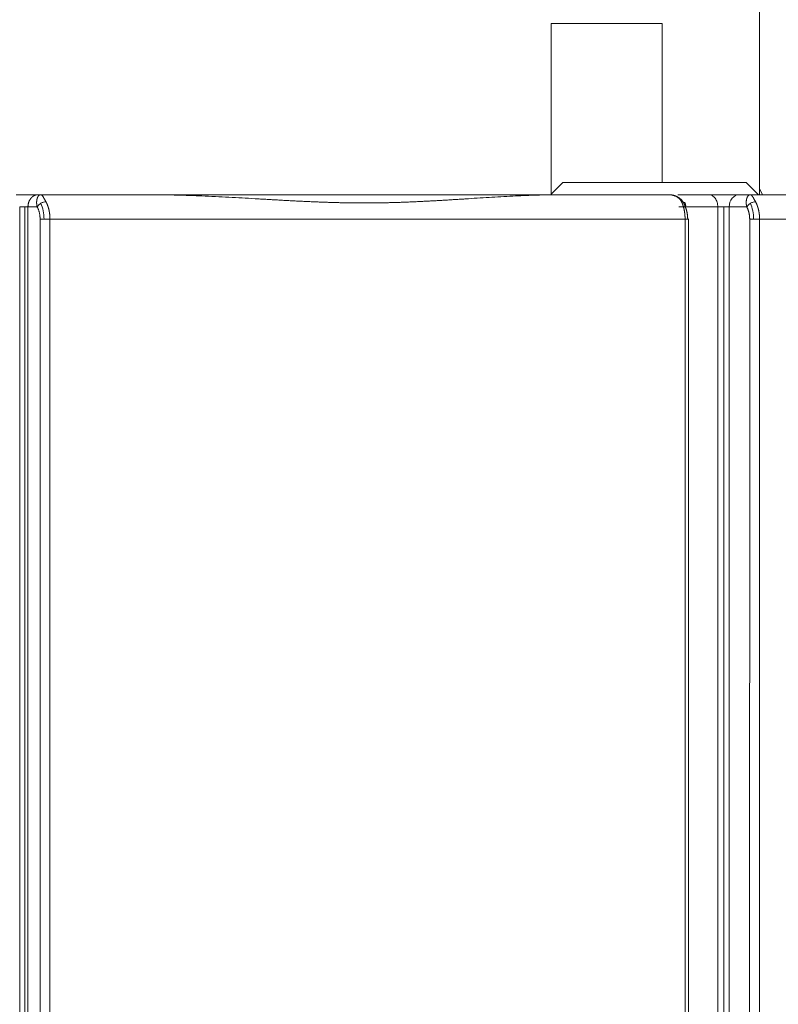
# Model space of a CAD drawing. Header units: millimetres. Extents: x 51337 to 61814, y -21781 to -12277.
# Tile 185 of 256: x 59425 to 59456, y -20896 to -20856. Entities that reach past the tile are written whole.
import ezdxf

# ---------------------------------------------------------------- set-up
doc = ezdxf.new("R2010")
doc.units = ezdxf.units.MM
doc.header["$LTSCALE"] = 0.3175
doc.layers.add('1轮廓实线层', color=7, linetype='Continuous', lineweight=18)

msp = doc.modelspace()

# ---------------------------------------------------------------- linework, layer by layer
at = {"layer": '1轮廓实线层'}
for p, q in [((59455.29339, -20862.67873), (59455.29339, -20850.67664)), ((59446.78201, -20862.67664), (59446.78201, -20855.67664)), ((59451.31463, -20855.67664), (59451.31463, -20862.17658)), ((59447.25902, -20862.17327), (59446.78201, -20862.65028)), ((59455.25697, -20862.67796), (59454.75228, -20862.17327)), ((59425.8397, -20862.67664), (59425.86971, -20862.67664)), ((59430.38791, -20862.67664), (59425.93442, -20862.67664)), ((59451.59831, -20862.67664), (59447.15084, -20862.67664)), ((59454.46678, -20862.67664), (59453.22379, -20862.67664)), ((59454.46678, -20862.67664), (59454.9126, -20862.67664)), ((59456.7115, -20862.67664), (59454.91416, -20862.67664)), ((59455.41824, -20862.67606), (59455.2935, -20862.42751)), ((59425.08133, -20863.17664), (59425.41911, -20863.17664)), ((59425.08133, -20923.97839), (59425.08133, -20863.17664)), ((59425.29293, -20863.17664), (59425.29293, -20923.97839)), ((59425.41911, -20863.17664), (59425.41911, -20923.97839)), ((59453.58964, -20863.17664), (59451.99487, -20863.17664)), ((59453.58964, -20863.17664), (59454.05799, -20863.17664)), ((59453.58964, -20932.97589), (59453.58964, -20863.17664)), ((59453.84366, -20863.17664), (59453.84366, -20932.97589)), ((59454.05799, -20863.17664), (59454.05799, -20932.97589)), ((59426.31781, -20863.67664), (59452.25534, -20863.67664)), ((59426.31781, -20923.97671), (59426.31781, -20863.67664)), ((59452.25534, -20863.67664), (59452.25534, -20932.97531)), ((59452.39845, -20932.97557), (59452.39845, -20863.67388)), ((59455.2977, -20863.67664), (59457.36944, -20863.67664)), ((59455.2977, -20932.97531), (59455.2977, -20863.67664))]:
    msp.add_line(p, q, dxfattribs=at)
for centre, major_axis, ratio, start_param, end_param in [((59454.46989, -20863.17664), (0, 0.5), 0.82381142, 0, 1.57079633), ((59425.50751, -20863.67664), (0, 1), 0.5676419, 4.71238898, 5.41421748), ((59454.4874, -20863.67664), (0, 1), 0.5676419, 4.71238898, 5.41421748)]:
    msp.add_ellipse(centre, major_axis=major_axis, ratio=ratio, start_param=start_param, end_param=end_param, dxfattribs=at)
for points, knots in [([(59446.78201, -20855.67664), (59447.66784, -20855.67664), (59448.49091, -20855.67664), (59450.00407, -20855.67664), (59450.69416, -20855.67664), (59451.31463, -20855.67664)], [0, 0, 0, 0, 0.5, 0.5, 1, 1, 1, 1]), ([(59447.80934, -20862.17664), (59447.68098, -20862.17664), (59447.57323, -20862.17664), (59447.40308, -20862.17664), (59447.34068, -20862.17664), (59447.27081, -20862.17664), (59447.25527, -20862.17664), (59447.25566, -20862.17664)], [0, 0, 0, 0, 0.35545443, 0.35545443, 0.71090885, 0.71090885, 1, 1, 1, 1]), ([(59452.9668, -20862.17664), (59452.7576, -20862.17664), (59452.53576, -20862.17664), (59452.07533, -20862.17664), (59451.83673, -20862.17664), (59451.35194, -20862.17664), (59451.10576, -20862.17664), (59450.61526, -20862.17664), (59450.37094, -20862.17664), (59449.89357, -20862.17664), (59449.66052, -20862.17664), (59449.21462, -20862.17664), (59449.00179, -20862.17664), (59448.6045, -20862.17664), (59448.42006, -20862.17664), (59448.08665, -20862.17664), (59447.9377, -20862.17664), (59447.80934, -20862.17664)], [0, 0, 0, 0, 0.125, 0.125, 0.25, 0.25, 0.375, 0.375, 0.5, 0.5, 0.625, 0.625, 0.75, 0.75, 0.875, 0.875, 1, 1, 1, 1]), ([(59454.75564, -20862.17664), (59454.75554, -20862.17664), (59454.75461, -20862.17664), (59454.74334, -20862.17664), (59454.70969, -20862.17664), (59454.59536, -20862.17664), (59454.51469, -20862.17664), (59454.30943, -20862.17664), (59454.18484, -20862.17664), (59453.89654, -20862.17664), (59453.73282, -20862.17664), (59453.37255, -20862.17664), (59453.176, -20862.17664), (59452.9668, -20862.17664)], [0, 0, 0, 0, 0.03584799, 0.03584799, 0.2286784, 0.2286784, 0.4215088, 0.4215088, 0.6143392, 0.6143392, 0.8071696, 0.8071696, 1, 1, 1, 1]), ([(59425.83322, -20862.67664), (59425.82973, -20862.67664), (59425.82231, -20862.67664), (59425.80978, -20862.67664), (59425.79523, -20862.67665), (59425.77841, -20862.67665), (59425.75914, -20862.67665), (59425.73722, -20862.67665), (59425.71245, -20862.67664), (59425.68461, -20862.67664), (59425.6306, -20862.67664), (59425.55861, -20862.67664), (59425.48196, -20862.67664), (59425.43187, -20862.67664), (59425.39451, -20862.67664), (59425.35358, -20862.67664), (59425.30325, -20862.67664), (59425.25248, -20862.67664), (59425.21072, -20862.67664), (59425.18524, -20862.67664), (59425.1686, -20862.67664), (59425.15344, -20862.67664), (59425.13827, -20862.67664), (59425.1231, -20862.67664), (59425.10795, -20862.67664), (59425.09283, -20862.67664), (59425.07773, -20862.67664), (59425.06268, -20862.67664), (59425.04767, -20862.67664), (59425.03272, -20862.67664), (59425.01783, -20862.67664), (59425.00302, -20862.67664), (59424.98828, -20862.67664), (59424.97363, -20862.67664), (59424.95908, -20862.67664), (59424.94462, -20862.67664), (59424.93506, -20862.67664), (59424.93028, -20862.67664)], [0, 0, 0, 0, 0.01869412, 0.03970492, 0.06308059, 0.0888693, 0.11711778, 0.14786957, 0.18116292, 0.21702834, 0.25548587, 0.38160911, 0.46401915, 0.50147995, 0.53768383, 0.57912386, 0.62571866, 0.68852151, 0.72931744, 0.74845232, 0.7632655, 0.77809144, 0.79292719, 0.80776977, 0.82261621, 0.83746353, 0.85230877, 0.86714895, 0.88198111, 0.8968023, 0.91160959, 0.92640007, 0.94117085, 0.95591905, 0.97064184, 0.98533642, 1, 1, 1, 1]), ([(59425.83322, -20862.67664), (59425.83101, -20862.67665), (59425.82653, -20862.67667), (59425.8197, -20862.67686), (59425.81266, -20862.6772), (59425.8054, -20862.67769), (59425.79794, -20862.67837), (59425.79027, -20862.67923), (59425.78241, -20862.68029), (59425.77434, -20862.68157), (59425.76609, -20862.68308), (59425.75764, -20862.68485), (59425.74902, -20862.68687), (59425.74023, -20862.68917), (59425.73126, -20862.69177), (59425.72214, -20862.69468), (59425.71287, -20862.69792), (59425.70345, -20862.7015), (59425.69391, -20862.70543), (59425.68424, -20862.70974), (59425.67447, -20862.71445), (59425.6646, -20862.71955), (59425.65464, -20862.72508), (59425.64462, -20862.73105), (59425.63454, -20862.73747), (59425.62443, -20862.74435), (59425.61429, -20862.75171), (59425.60415, -20862.75957), (59425.59403, -20862.76794), (59425.58394, -20862.77682), (59425.57391, -20862.78623), (59425.56396, -20862.79618), (59425.55411, -20862.80669), (59425.54438, -20862.81774), (59425.5348, -20862.82937), (59425.5254, -20862.84156), (59425.5162, -20862.85434), (59425.50722, -20862.86768), (59425.49851, -20862.88161), (59425.49007, -20862.89612), (59425.48195, -20862.91121), (59425.47418, -20862.92687), (59425.46678, -20862.94309), (59425.45979, -20862.95988), (59425.45324, -20862.97721), (59425.44716, -20862.99508), (59425.44158, -20863.01348), (59425.43654, -20863.03237), (59425.43207, -20863.05176), (59425.4282, -20863.0716), (59425.42496, -20863.09187), (59425.42239, -20863.11256), (59425.42052, -20863.13362), (59425.41933, -20863.15502), (59425.41918, -20863.16941), (59425.41911, -20863.17664)], [0, 0, 0, 0, 0.01012114, 0.02057867, 0.03137259, 0.04250292, 0.05396965, 0.06577279, 0.07791234, 0.0903883, 0.10320068, 0.11634947, 0.12983468, 0.14365631, 0.15781435, 0.17230882, 0.18713971, 0.20230702, 0.21781076, 0.23365091, 0.24982749, 0.2663405, 0.28318993, 0.30037578, 0.31789805, 0.33575675, 0.35395187, 0.37248342, 0.39135139, 0.41055577, 0.43009658, 0.44997382, 0.47018747, 0.49073754, 0.51162402, 0.53284693, 0.55440625, 0.57630199, 0.59853414, 0.62110271, 0.64400769, 0.66724908, 0.69082688, 0.71474109, 0.73899171, 0.76357873, 0.78850216, 0.81376199, 0.83935823, 0.86529086, 0.8915599, 0.91816533, 0.94510716, 0.97238538, 1, 1, 1, 1]), ([(59425.79451, -20863.17664), (59425.79373, -20863.17324), (59425.79216, -20863.16641), (59425.78997, -20863.15617), (59425.7879, -20863.1459), (59425.78596, -20863.1356), (59425.78415, -20863.12528), (59425.78247, -20863.11494), (59425.78093, -20863.10459), (59425.77951, -20863.09423), (59425.77824, -20863.08387), (59425.7771, -20863.07352), (59425.7761, -20863.06316), (59425.77524, -20863.05283), (59425.77453, -20863.04251), (59425.77395, -20863.03221), (59425.77352, -20863.02194), (59425.77323, -20863.0117), (59425.77308, -20863.00151), (59425.77308, -20862.99136), (59425.77322, -20862.98126), (59425.77351, -20862.97122), (59425.77395, -20862.96124), (59425.77453, -20862.95133), (59425.77526, -20862.9415), (59425.77614, -20862.93174), (59425.77716, -20862.92208), (59425.77832, -20862.9125), (59425.77963, -20862.90303), (59425.78108, -20862.89366), (59425.78268, -20862.8844), (59425.78442, -20862.87526), (59425.7863, -20862.86625), (59425.78832, -20862.85736), (59425.79048, -20862.84861), (59425.79278, -20862.84001), (59425.79565, -20862.83004), (59425.79919, -20862.8188), (59425.80352, -20862.80643), (59425.80819, -20862.79439), (59425.81321, -20862.78269), (59425.81858, -20862.7714), (59425.82428, -20862.76053), (59425.83032, -20862.75014), (59425.83669, -20862.74025), (59425.84338, -20862.73092), (59425.85038, -20862.72219), (59425.85767, -20862.71408), (59425.86524, -20862.70666), (59425.87307, -20862.69995), (59425.88115, -20862.69399), (59425.88945, -20862.68884), (59425.89794, -20862.68453), (59425.90661, -20862.6811), (59425.91541, -20862.6786), (59425.92433, -20862.67699), (59425.93027, -20862.67676), (59425.93325, -20862.67664)], [0, 0, 0, 0, 0.01198732, 0.02405027, 0.03618925, 0.04840465, 0.06069684, 0.0730662, 0.08551309, 0.09803788, 0.1106409, 0.12332252, 0.13608306, 0.14892286, 0.16184224, 0.17484153, 0.18792105, 0.20108109, 0.21432196, 0.22764397, 0.2410474, 0.25453254, 0.26809967, 0.28174907, 0.29548101, 0.30929575, 0.32319357, 0.33717471, 0.35123944, 0.36538799, 0.37962061, 0.39393754, 0.40833902, 0.42282528, 0.43739655, 0.45205304, 0.46679499, 0.4895506, 0.51271345, 0.5362843, 0.56026389, 0.58465291, 0.609452, 0.63466181, 0.66028291, 0.68631588, 0.71276125, 0.73961955, 0.76689126, 0.79457685, 0.82267677, 0.85119145, 0.8801213, 0.90946671, 0.93922806, 0.96940571, 1, 1, 1, 1]), ([(59425.93325, -20862.67664), (59425.93436, -20862.67666), (59425.93661, -20862.67671), (59425.94011, -20862.67708), (59425.94376, -20862.6777), (59425.94756, -20862.6786), (59425.9515, -20862.6798), (59425.95559, -20862.68131), (59425.95981, -20862.68315), (59425.96418, -20862.68534), (59425.96867, -20862.6879), (59425.97329, -20862.69085), (59425.97803, -20862.6942), (59425.98288, -20862.69798), (59425.99168, -20862.70547), (59426.00398, -20862.71789), (59426.01941, -20862.73691), (59426.03365, -20862.75709), (59426.04556, -20862.77564), (59426.05566, -20862.792), (59426.06423, -20862.80618), (59426.07305, -20862.82105), (59426.08209, -20862.8366), (59426.09137, -20862.85279), (59426.10086, -20862.8696), (59426.11057, -20862.88702), (59426.12048, -20862.90501), (59426.1306, -20862.92357), (59426.14089, -20862.94262), (59426.14794, -20862.95579), (59426.15145, -20862.96236)], [0, 0, 0, 0, 0.02029233, 0.04103342, 0.06222379, 0.08386388, 0.10595415, 0.128495, 0.15148683, 0.17492998, 0.19882482, 0.22317167, 0.24797083, 0.27322259, 0.29892723, 0.38459546, 0.46269017, 0.53322796, 0.59623168, 0.63429843, 0.67204905, 0.70949756, 0.7466583, 0.78354598, 0.82017559, 0.85656247, 0.89272228, 0.92867094, 0.96442469, 1, 1, 1, 1]), ([(59439.15583, -20862.67664), (59437.75446, -20862.67664), (59436.32033, -20862.67664), (59433.39485, -20862.67664), (59431.90351, -20862.67664), (59430.38788, -20862.67664)], [0, 0, 0, 0, 0.5, 0.5, 1, 1, 1, 1]), ([(59439.15583, -20863.0152), (59439.12775, -20863.01519), (59439.07144, -20863.01515), (59438.98662, -20863.01485), (59438.90126, -20863.01438), (59438.81534, -20863.01371), (59438.72886, -20863.01285), (59438.64183, -20863.01181), (59438.55424, -20863.01057), (59438.4661, -20863.00915), (59438.37739, -20863.00754), (59438.28813, -20863.00575), (59438.19831, -20863.00378), (59438.10793, -20863.00162), (59438.01699, -20862.99928), (59437.92549, -20862.99676), (59437.83343, -20862.99406), (59437.7408, -20862.99119), (59437.64761, -20862.98814), (59437.55385, -20862.98492), (59437.45953, -20862.98154), (59437.36463, -20862.97798), (59437.26917, -20862.97427), (59437.17314, -20862.97039), (59437.07653, -20862.96636), (59436.97935, -20862.96217), (59436.88159, -20862.95783), (59436.78326, -20862.95334), (59436.68435, -20862.94871), (59436.58485, -20862.94394), (59436.48478, -20862.93903), (59436.38412, -20862.93399), (59436.28287, -20862.92882), (59436.18104, -20862.92354), (59436.07861, -20862.91813), (59435.9756, -20862.91261), (59435.87198, -20862.90699), (59435.76778, -20862.90126), (59435.66297, -20862.89544), (59435.55757, -20862.88953), (59435.45157, -20862.88354), (59435.34496, -20862.87747), (59435.23774, -20862.87132), (59435.12992, -20862.86512), (59435.02148, -20862.85886), (59434.91244, -20862.85255), (59434.80278, -20862.8462), (59434.55245, -20862.83171), (59434.15902, -20862.80909), (59433.61919, -20862.77927), (59433.07187, -20862.75116), (59432.64236, -20862.73152), (59432.33446, -20862.71897), (59432.15135, -20862.71199), (59431.96946, -20862.70557), (59431.7888, -20862.69972), (59431.60936, -20862.69447), (59431.43116, -20862.68985), (59431.25421, -20862.68587), (59431.07851, -20862.68257), (59430.90407, -20862.67995), (59430.7309, -20862.67807), (59430.55902, -20862.67687), (59430.44476, -20862.67672), (59430.38788, -20862.67664)], [0, 0, 0, 0, 0.01000822, 0.02007204, 0.03019152, 0.04036673, 0.05059773, 0.06088458, 0.07122735, 0.08162608, 0.09208084, 0.10259169, 0.11315869, 0.12378189, 0.13446134, 0.1451971, 0.15598922, 0.16683776, 0.17774276, 0.18870428, 0.19972237, 0.21079707, 0.22192844, 0.23311653, 0.24436137, 0.25566302, 0.26702152, 0.27843692, 0.28990926, 0.30143858, 0.31302494, 0.32466836, 0.33636889, 0.34812658, 0.35994146, 0.37181358, 0.38374296, 0.39572966, 0.40777371, 0.41987515, 0.43203401, 0.44425034, 0.45652416, 0.46885552, 0.48124444, 0.49369097, 0.50619513, 0.51875697, 0.57923894, 0.64027006, 0.70185341, 0.76399199, 0.78457141, 0.80498461, 0.82523171, 0.8453128, 0.86522801, 0.88497745, 0.90456125, 0.92397952, 0.9432324, 0.96232002, 0.98124251, 1, 1, 1, 1]), ([(59447.13932, -20862.67664), (59445.88468, -20862.67664), (59444.58954, -20862.67664), (59441.9258, -20862.67664), (59440.5572, -20862.67664), (59439.15583, -20862.67664)], [0, 0, 0, 0, 0.5, 0.5, 1, 1, 1, 1]), ([(59447.13932, -20862.67664), (59447.11479, -20862.67666), (59447.06561, -20862.6767), (59446.99155, -20862.67703), (59446.91708, -20862.67755), (59446.84216, -20862.67828), (59446.76681, -20862.67921), (59446.69103, -20862.68034), (59446.61481, -20862.68166), (59446.53815, -20862.68317), (59446.46105, -20862.68487), (59446.3835, -20862.68675), (59446.30552, -20862.68882), (59446.22709, -20862.69106), (59446.14822, -20862.69348), (59446.0689, -20862.69607), (59445.98914, -20862.69882), (59445.90892, -20862.70175), (59445.82826, -20862.70483), (59445.74715, -20862.70807), (59445.66559, -20862.71147), (59445.58357, -20862.71502), (59445.50111, -20862.71872), (59445.41819, -20862.72256), (59445.20228, -20862.73288), (59444.8536, -20862.75118), (59444.3712, -20862.77929), (59443.88981, -20862.8091), (59443.50456, -20862.83365), (59443.21647, -20862.852), (59443.02591, -20862.86406), (59442.83654, -20862.87593), (59442.64837, -20862.88754), (59442.46142, -20862.89885), (59442.27569, -20862.90982), (59442.09121, -20862.92041), (59441.90798, -20862.93058), (59441.72603, -20862.94029), (59441.54535, -20862.94952), (59441.36598, -20862.95823), (59441.18791, -20862.9664), (59441.01116, -20862.974), (59440.83574, -20862.98101), (59440.66166, -20862.98741), (59440.48893, -20862.99318), (59440.31756, -20862.99831), (59440.14755, -20863.00278), (59439.97891, -20863.00659), (59439.81165, -20863.00972), (59439.64578, -20863.01216), (59439.48128, -20863.0139), (59439.31819, -20863.015), (59439.20976, -20863.01514), (59439.15583, -20863.0152)], [0, 0, 0, 0, 0.00976666, 0.01957832, 0.02943499, 0.03933669, 0.04928345, 0.05927527, 0.06931218, 0.07939421, 0.08952136, 0.09969365, 0.1099111, 0.12017374, 0.13048157, 0.14083462, 0.1512329, 0.16167643, 0.17216522, 0.1826993, 0.19327867, 0.20390335, 0.21457336, 0.22528872, 0.23604943, 0.29817638, 0.35974172, 0.42074845, 0.48119965, 0.50522145, 0.52903204, 0.55263166, 0.57602057, 0.599199, 0.62216724, 0.64492555, 0.6674742, 0.68981348, 0.71194369, 0.73386512, 0.75557809, 0.77708292, 0.79837993, 0.81946946, 0.84035187, 0.86102751, 0.88149674, 0.90175997, 0.92181756, 0.94166994, 0.96131751, 0.98076072, 1, 1, 1, 1]), ([(59451.59395, -20862.67664), (59451.59867, -20862.67668), (59451.60811, -20862.67675), (59451.62223, -20862.67718), (59451.63629, -20862.67785), (59451.65028, -20862.67879), (59451.6642, -20862.67998), (59451.67804, -20862.68142), (59451.69179, -20862.68311), (59451.70547, -20862.68504), (59451.71904, -20862.68722), (59451.73253, -20862.68964), (59451.74591, -20862.6923), (59451.75919, -20862.69519), (59451.77236, -20862.69831), (59451.78541, -20862.70166), (59451.79835, -20862.70523), (59451.81116, -20862.70903), (59451.82386, -20862.71304), (59451.83642, -20862.71726), (59451.84885, -20862.72169), (59451.86114, -20862.72633), (59451.87329, -20862.73117), (59451.8853, -20862.73621), (59451.89716, -20862.74144), (59451.90888, -20862.74686), (59451.92044, -20862.75246), (59451.93184, -20862.75825), (59451.94309, -20862.76421), (59451.95418, -20862.77035), (59451.9701, -20862.77954), (59451.9905, -20862.79216), (59452.01484, -20862.80871), (59452.03808, -20862.82602), (59452.06022, -20862.84404), (59452.08123, -20862.86268), (59452.10111, -20862.88189), (59452.11985, -20862.9016), (59452.13745, -20862.92175), (59452.1539, -20862.94227), (59452.1692, -20862.9631), (59452.18337, -20862.98418), (59452.1964, -20863.00546), (59452.20831, -20863.02689), (59452.21912, -20863.04839), (59452.22883, -20863.06993), (59452.23747, -20863.09146), (59452.24505, -20863.11292), (59452.25158, -20863.13428), (59452.25716, -20863.15549), (59452.26008, -20863.16963), (59452.26152, -20863.17664)], [0, 0, 0, 0, 0.01554511, 0.0310295, 0.04645321, 0.06181632, 0.07711886, 0.09236091, 0.10754252, 0.12266374, 0.13772465, 0.1527253, 0.16766576, 0.18254608, 0.19736633, 0.21212658, 0.22682688, 0.24146731, 0.25604793, 0.2705688, 0.28503001, 0.2994316, 0.31377367, 0.32805627, 0.34227947, 0.35644336, 0.370548, 0.38459347, 0.39857984, 0.41250719, 0.4263756, 0.45923702, 0.49164461, 0.52360026, 0.55510592, 0.58616366, 0.61677561, 0.64694403, 0.67667125, 0.70595971, 0.73481198, 0.76323073, 0.79121876, 0.818779, 0.84591452, 0.87262853, 0.89892442, 0.92480571, 0.95027611, 0.97533952, 1, 1, 1, 1]), ([(59452.10776, -20862.96236), (59452.10598, -20862.95908), (59452.10244, -20862.95253), (59452.09688, -20862.94289), (59452.09114, -20862.93341), (59452.08523, -20862.92408), (59452.07913, -20862.91492), (59452.07285, -20862.90592), (59452.06639, -20862.89708), (59452.05976, -20862.8884), (59452.05295, -20862.8799), (59452.04596, -20862.87156), (59452.03881, -20862.86338), (59452.03148, -20862.85538), (59452.02398, -20862.84755), (59452.01631, -20862.83988), (59452.00154, -20862.82576), (59451.97753, -20862.80515), (59451.94171, -20862.77908), (59451.90016, -20862.75372), (59451.86135, -20862.73435), (59451.82778, -20862.72024), (59451.80155, -20862.71056), (59451.77531, -20862.70219), (59451.74912, -20862.69509), (59451.72299, -20862.6892), (59451.69695, -20862.6845), (59451.67102, -20862.68092), (59451.64522, -20862.67843), (59451.61959, -20862.67692), (59451.60245, -20862.67673), (59451.59395, -20862.67664)], [0, 0, 0, 0, 0.01767409, 0.03532513, 0.05295494, 0.07056534, 0.08815814, 0.10573517, 0.12329827, 0.14084928, 0.15839002, 0.17592236, 0.19344813, 0.21096919, 0.22848738, 0.24600456, 0.26352257, 0.32756035, 0.3988033, 0.47732028, 0.56316249, 0.6095087, 0.65525717, 0.70041002, 0.74496946, 0.78893778, 0.83231738, 0.87511076, 0.91732049, 0.9589493, 1, 1, 1, 1]), ([(59453.22096, -20862.67664), (59453.24509, -20862.67664), (59453.26922, -20862.67987), (59453.31656, -20862.69263), (59453.33976, -20862.70218), (59453.38434, -20862.72723), (59453.40573, -20862.74273), (59453.44585, -20862.77909), (59453.46459, -20862.79995), (59453.49872, -20862.84623), (59453.5141, -20862.87165), (59453.54091, -20862.92607), (59453.55234, -20862.95507), (59453.57081, -20863.01553), (59453.57785, -20863.047), (59453.58726, -20863.11119), (59453.58964, -20863.14392), (59453.58964, -20863.17664)], [0, 0, 0, 0, 0.125, 0.125, 0.25, 0.25, 0.375, 0.375, 0.5, 0.5, 0.625, 0.625, 0.75, 0.75, 0.875, 0.875, 1, 1, 1, 1]), ([(59453.85277, -20862.67664), (59453.84389, -20862.67664), (59453.835, -20862.67664), (59453.7755, -20862.67664), (59453.7248, -20862.67664), (59453.62505, -20862.67664), (59453.57599, -20862.67664), (59453.48127, -20862.67664), (59453.43561, -20862.67664), (59453.39246, -20862.67664)], [0, 0, 0, 0, 0.05534426, 0.05534426, 0.37022951, 0.37022951, 0.68511475, 0.68511475, 1, 1, 1, 1]), ([(59454.7744, -20863.17664), (59454.77353, -20863.17286), (59454.77179, -20863.16527), (59454.76937, -20863.15388), (59454.76709, -20863.14242), (59454.76497, -20863.1309), (59454.763, -20863.11932), (59454.76119, -20863.1077), (59454.75954, -20863.09604), (59454.75806, -20863.08435), (59454.75675, -20863.07263), (59454.75561, -20863.0609), (59454.75466, -20863.04916), (59454.75388, -20863.03742), (59454.75328, -20863.02569), (59454.75288, -20863.01398), (59454.75266, -20863.00229), (59454.75263, -20862.99064), (59454.75279, -20862.97903), (59454.75315, -20862.96747), (59454.75371, -20862.95598), (59454.75446, -20862.94457), (59454.75542, -20862.93323), (59454.75657, -20862.922), (59454.75793, -20862.91086), (59454.75949, -20862.89985), (59454.76125, -20862.88896), (59454.76321, -20862.8782), (59454.76537, -20862.8676), (59454.76774, -20862.85716), (59454.7703, -20862.84689), (59454.77307, -20862.8368), (59454.77603, -20862.82691), (59454.77918, -20862.81722), (59454.78253, -20862.80775), (59454.78607, -20862.79851), (59454.78979, -20862.78952), (59454.7937, -20862.78078), (59454.79779, -20862.77231), (59454.80205, -20862.76411), (59454.80649, -20862.75621), (59454.81109, -20862.74861), (59454.81585, -20862.74132), (59454.82077, -20862.73436), (59454.82583, -20862.72774), (59454.83104, -20862.72147), (59454.83638, -20862.71556), (59454.84185, -20862.71002), (59454.84744, -20862.70487), (59454.85314, -20862.70011), (59454.85895, -20862.69576), (59454.86485, -20862.69183), (59454.87083, -20862.68832), (59454.87689, -20862.68525), (59454.88301, -20862.68263), (59454.88918, -20862.68047), (59454.8954, -20862.67877), (59454.90165, -20862.67755), (59454.90792, -20862.67678), (59454.91208, -20862.67669), (59454.91416, -20862.67664)], [0, 0, 0, 0, 0.01329398, 0.02671815, 0.04027312, 0.0539595, 0.06777789, 0.08172885, 0.09581295, 0.11003072, 0.12438269, 0.13886938, 0.15349128, 0.16824887, 0.18314262, 0.198173, 0.21334045, 0.22864539, 0.24408826, 0.25966947, 0.27538941, 0.29124847, 0.30724703, 0.32338547, 0.33966414, 0.35608339, 0.37264356, 0.38934499, 0.406188, 0.42317291, 0.44030003, 0.45756966, 0.47498208, 0.4925376, 0.51023648, 0.528079, 0.54606542, 0.56419602, 0.58247103, 0.60089071, 0.6194553, 0.63816504, 0.65702015, 0.67602087, 0.69516741, 0.71445999, 0.73389881, 0.7534841, 0.77321603, 0.79309482, 0.81312066, 0.83329373, 0.85361422, 0.8740823, 0.89469817, 0.91546197, 0.9363739, 0.9574341, 0.97864275, 1, 1, 1, 1]), ([(59454.91416, -20862.67664), (59454.91524, -20862.67666), (59454.91739, -20862.67671), (59454.92066, -20862.67705), (59454.92396, -20862.67759), (59454.92727, -20862.67835), (59454.93062, -20862.67932), (59454.93398, -20862.6805), (59454.93736, -20862.68188), (59454.94077, -20862.68347), (59454.94418, -20862.68526), (59454.94762, -20862.68724), (59454.95107, -20862.68942), (59454.95453, -20862.6918), (59454.958, -20862.69436), (59454.96148, -20862.6971), (59454.96497, -20862.70003), (59454.96847, -20862.70314), (59454.97198, -20862.70643), (59454.97549, -20862.70989), (59454.97901, -20862.71352), (59454.98253, -20862.71732), (59454.98605, -20862.72128), (59454.98958, -20862.72541), (59454.9931, -20862.7297), (59454.99663, -20862.73414), (59455.00015, -20862.73874), (59455.00368, -20862.74348), (59455.0072, -20862.74838), (59455.01072, -20862.75342), (59455.01567, -20862.76072), (59455.02215, -20862.7706), (59455.03033, -20862.78345), (59455.0387, -20862.79696), (59455.04724, -20862.8111), (59455.05595, -20862.82585), (59455.06483, -20862.84118), (59455.07387, -20862.85706), (59455.08306, -20862.87345), (59455.09241, -20862.89034), (59455.10191, -20862.90768), (59455.11155, -20862.92547), (59455.12133, -20862.94363), (59455.12802, -20862.95613), (59455.13135, -20862.96236)], [0, 0, 0, 0, 0.01975926, 0.03942234, 0.05898941, 0.07846064, 0.09783622, 0.11711631, 0.13630111, 0.1553908, 0.17438556, 0.19328559, 0.21209108, 0.23080222, 0.24941922, 0.26794228, 0.2863716, 0.30470739, 0.32294986, 0.34109924, 0.35915573, 0.37711956, 0.39499095, 0.41277013, 0.43045734, 0.44805282, 0.46555679, 0.4829695, 0.50029121, 0.51752216, 0.53466261, 0.57285755, 0.61060887, 0.64792749, 0.68482471, 0.72131223, 0.75740214, 0.79310694, 0.82843954, 0.86341324, 0.89804178, 0.93233932, 0.9663204, 1, 1, 1, 1]), ([(59425.79451, -20863.17664), (59425.80139, -20863.16423), (59425.81815, -20863.13852), (59425.85264, -20863.09903), (59425.89581, -20863.06091), (59425.94579, -20863.02669), (59425.99968, -20862.99861), (59426.07221, -20862.97137), (59426.12245, -20862.96326), (59426.15145, -20862.96236)], [0, 0, 0, 0, 0.12509682, 0.25020614, 0.37531547, 0.5004248, 0.62553413, 0.75064346, 1, 1, 1, 1]), ([(59426.15145, -20862.96236), (59426.15362, -20862.96622), (59426.15794, -20862.97392), (59426.16427, -20862.98572), (59426.1705, -20862.99766), (59426.1766, -20863.00976), (59426.18257, -20863.02201), (59426.18843, -20863.03442), (59426.19415, -20863.04696), (59426.19975, -20863.05964), (59426.20523, -20863.07246), (59426.21058, -20863.08541), (59426.2158, -20863.09849), (59426.22089, -20863.11168), (59426.22585, -20863.125), (59426.23069, -20863.13843), (59426.23539, -20863.15196), (59426.23997, -20863.1656), (59426.24441, -20863.17934), (59426.24872, -20863.19318), (59426.25291, -20863.20711), (59426.25696, -20863.22112), (59426.26088, -20863.23522), (59426.26466, -20863.2494), (59426.26832, -20863.26365), (59426.27184, -20863.27797), (59426.27524, -20863.29236), (59426.2785, -20863.30681), (59426.28162, -20863.32131), (59426.28462, -20863.33587), (59426.28749, -20863.35048), (59426.29022, -20863.36514), (59426.29282, -20863.37984), (59426.29529, -20863.39457), (59426.29763, -20863.40934), (59426.29984, -20863.42414), (59426.30192, -20863.43896), (59426.30387, -20863.45381), (59426.30569, -20863.46867), (59426.30738, -20863.48355), (59426.30894, -20863.49844), (59426.31037, -20863.51334), (59426.31168, -20863.52824), (59426.31285, -20863.54314), (59426.31391, -20863.55803), (59426.31483, -20863.57292), (59426.31563, -20863.5878), (59426.3163, -20863.60266), (59426.31685, -20863.6175), (59426.31728, -20863.63232), (59426.31758, -20863.64712), (59426.31777, -20863.66189), (59426.3178, -20863.67173), (59426.31781, -20863.67664)], [0, 0, 0, 0, 0.02069482, 0.04134607, 0.06195378, 0.08251794, 0.10303856, 0.12351563, 0.14394917, 0.16433919, 0.18468567, 0.20498864, 0.22524809, 0.24546403, 0.26563646, 0.28576539, 0.30585082, 0.32589277, 0.34589122, 0.36584619, 0.38575768, 0.4056257, 0.42545025, 0.44523134, 0.46496897, 0.48466315, 0.50431387, 0.52392116, 0.54348501, 0.56300542, 0.58248241, 0.60191598, 0.62130613, 0.64065286, 0.65995619, 0.67921612, 0.69843266, 0.7176058, 0.73673556, 0.75582194, 0.77486495, 0.79386459, 0.81282087, 0.83173379, 0.85060336, 0.86942959, 0.88821247, 0.90695203, 0.92564825, 0.94430116, 0.96291075, 0.98147702, 1, 1, 1, 1]), ([(59452.10776, -20862.96236), (59452.13772, -20862.96326), (59452.18272, -20862.97137), (59452.23122, -20862.99861), (59452.25896, -20863.02669), (59452.27603, -20863.06091), (59452.28171, -20863.09903), (59452.27668, -20863.13852), (59452.26732, -20863.16423), (59452.26152, -20863.17664)], [0, 0, 0, 0, 0.24935643, 0.3744657, 0.49957496, 0.62468422, 0.74979349, 0.87490275, 1, 1, 1, 1]), ([(59452.25534, -20863.67664), (59452.25533, -20863.67119), (59452.2553, -20863.66028), (59452.2551, -20863.6439), (59452.25477, -20863.62749), (59452.25431, -20863.61105), (59452.25371, -20863.59458), (59452.25298, -20863.57809), (59452.25211, -20863.56159), (59452.2511, -20863.54508), (59452.24996, -20863.52856), (59452.24867, -20863.51204), (59452.24725, -20863.49552), (59452.24569, -20863.47902), (59452.24399, -20863.46253), (59452.24214, -20863.44606), (59452.24015, -20863.42961), (59452.23803, -20863.41319), (59452.23575, -20863.39681), (59452.23334, -20863.38047), (59452.23078, -20863.36418), (59452.22808, -20863.34793), (59452.22523, -20863.33175), (59452.22224, -20863.31562), (59452.21911, -20863.29957), (59452.21583, -20863.28359), (59452.21241, -20863.26768), (59452.20884, -20863.25186), (59452.20513, -20863.23614), (59452.20127, -20863.22051), (59452.19727, -20863.20498), (59452.19313, -20863.18956), (59452.18884, -20863.17425), (59452.18441, -20863.15906), (59452.17984, -20863.144), (59452.17513, -20863.12907), (59452.17027, -20863.11427), (59452.16528, -20863.09962), (59452.16014, -20863.08512), (59452.15487, -20863.07077), (59452.14945, -20863.05659), (59452.1439, -20863.04257), (59452.13822, -20863.02873), (59452.13239, -20863.01506), (59452.12644, -20863.00158), (59452.12034, -20862.98829), (59452.11413, -20862.97519), (59452.10988, -20862.96664), (59452.10776, -20862.96236)], [0, 0, 0, 0, 0.02053896, 0.04113114, 0.06177657, 0.08247524, 0.10322716, 0.12403234, 0.1448908, 0.16580253, 0.18676755, 0.20778587, 0.22885748, 0.24998241, 0.27116065, 0.29239221, 0.31367711, 0.33501535, 0.35640693, 0.37785186, 0.39935016, 0.42090183, 0.44250687, 0.4641653, 0.48587711, 0.50764232, 0.52946094, 0.55133297, 0.57325841, 0.59523728, 0.61726958, 0.63935532, 0.6614945, 0.68368714, 0.70593323, 0.72823278, 0.75058581, 0.77299232, 0.7954523, 0.81796578, 0.84053276, 0.86315324, 0.88582722, 0.90855472, 0.93133575, 0.9541703, 0.97705838, 1, 1, 1, 1]), ([(59454.7744, -20863.17664), (59454.78129, -20863.16423), (59454.79804, -20863.13852), (59454.83253, -20863.09903), (59454.87571, -20863.06091), (59454.92569, -20863.02669), (59454.97958, -20862.99861), (59455.0521, -20862.97137), (59455.10235, -20862.96326), (59455.13135, -20862.96236)], [0, 0, 0, 0, 0.1251011, 0.25020982, 0.37531853, 0.50042725, 0.62553596, 0.75064468, 1, 1, 1, 1]), ([(59455.13135, -20862.96236), (59455.13351, -20862.96622), (59455.13783, -20862.97392), (59455.14417, -20862.98572), (59455.15039, -20862.99766), (59455.15649, -20863.00976), (59455.16247, -20863.02201), (59455.16832, -20863.03442), (59455.17404, -20863.04696), (59455.17965, -20863.05964), (59455.18512, -20863.07246), (59455.19047, -20863.08541), (59455.19569, -20863.09849), (59455.20078, -20863.11168), (59455.20575, -20863.125), (59455.21058, -20863.13843), (59455.21528, -20863.15196), (59455.21986, -20863.1656), (59455.2243, -20863.17934), (59455.22862, -20863.19318), (59455.2328, -20863.20711), (59455.23685, -20863.22112), (59455.24077, -20863.23522), (59455.24456, -20863.2494), (59455.24821, -20863.26365), (59455.25174, -20863.27797), (59455.25513, -20863.29236), (59455.25839, -20863.30681), (59455.26152, -20863.32131), (59455.26451, -20863.33587), (59455.26738, -20863.35048), (59455.27011, -20863.36514), (59455.27271, -20863.37984), (59455.27518, -20863.39457), (59455.27752, -20863.40934), (59455.27973, -20863.42414), (59455.28181, -20863.43896), (59455.28376, -20863.45381), (59455.28558, -20863.46867), (59455.28727, -20863.48355), (59455.28883, -20863.49844), (59455.29026, -20863.51334), (59455.29157, -20863.52824), (59455.29275, -20863.54314), (59455.2938, -20863.55803), (59455.29472, -20863.57292), (59455.29552, -20863.5878), (59455.2962, -20863.60266), (59455.29675, -20863.6175), (59455.29717, -20863.63232), (59455.29748, -20863.64712), (59455.29766, -20863.66189), (59455.29769, -20863.67173), (59455.2977, -20863.67664)], [0, 0, 0, 0, 0.02069482, 0.04134608, 0.06195378, 0.08251794, 0.10303856, 0.12351564, 0.14394918, 0.16433919, 0.18468568, 0.20498865, 0.2252481, 0.24546404, 0.26563647, 0.2857654, 0.30585084, 0.32589278, 0.34589123, 0.3658462, 0.38575769, 0.40562571, 0.42545026, 0.44523135, 0.46496898, 0.48466316, 0.50431389, 0.52392117, 0.54348502, 0.56300544, 0.58248242, 0.60191599, 0.62130614, 0.64065288, 0.65995621, 0.67921614, 0.69843267, 0.71760581, 0.73673557, 0.75582195, 0.77486496, 0.7938646, 0.81282088, 0.8317338, 0.85060337, 0.86942959, 0.88821248, 0.90695203, 0.92564826, 0.94430116, 0.96291075, 0.98147703, 1, 1, 1, 1])]:
    msp.add_open_spline(points, degree=3, knots=knots, dxfattribs=at)
for points, degree in [([(59425.93325, -20862.67664), (59425.89991, -20862.67664), (59425.86657, -20862.67664), (59425.83322, -20862.67664)], 3), ([(59430.38788, -20862.67664), (59428.90301, -20862.67664), (59427.41813, -20862.67664), (59425.93325, -20862.67664)], 3), ([(59451.59395, -20862.67664), (59450.10907, -20862.67664), (59448.6242, -20862.67664), (59447.13932, -20862.67664)], 3), ([(59453.39246, -20862.67664), (59453.3291, -20862.67664), (59453.27119, -20862.67664), (59453.22096, -20862.67664)], 3), ([(59454.91416, -20862.67664), (59454.76607, -20862.67664), (59454.61798, -20862.67664), (59454.46989, -20862.67664)], 3), ([(59456.70703, -20862.67664), (59456.10941, -20862.67664), (59455.51179, -20862.67664), (59454.91416, -20862.67664)], 3), ([(59425.79451, -20863.17664), (59425.41911, -20863.17664)], 1), ([(59425.91377, -20863.67664), (59425.91377, -20863.53817), (59425.85196, -20863.27581), (59425.79451, -20863.17664)], 2), ([(59452.26152, -20863.17664), (59452.30883, -20863.27355), (59452.36201, -20863.53495), (59452.36201, -20863.67664)], 2), ([(59454.7744, -20863.17664), (59454.05799, -20863.17664)], 1), ([(59454.89366, -20863.67664), (59454.89366, -20863.53817), (59454.83185, -20863.27581), (59454.7744, -20863.17664)], 2), ([(59425.91377, -20863.67664), (59425.91329, -20883.77627), (59425.91281, -20903.8759), (59425.91234, -20923.97552)], 3), ([(59454.89366, -20863.67664), (59454.89311, -20886.77641), (59454.89256, -20909.87617), (59454.89202, -20932.97593)], 3)]:
    msp.add_open_spline(points, degree=degree, dxfattribs=at)
for points, weights in [([(59453.22096, -20862.67664), (59452.80549, -20862.67664), (59452.38362, -20862.67664), (59451.95543, -20862.67664)], [0.851405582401, 0.851334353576, 0.851320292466, 0.851363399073]), ([(59425.91377, -20863.67664), (59426.0093, -20863.67664), (59426.17417, -20863.67664), (59426.31781, -20863.67664)], [0.999999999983, 0.816916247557, 0.816916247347, 0.999999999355]), ([(59452.25534, -20863.67664), (59452.39898, -20863.67664), (59452.44251, -20863.67664), (59452.36201, -20863.67664)], [0.999999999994, 0.816916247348, 0.816916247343, 0.999999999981]), ([(59454.89366, -20863.67664), (59454.9892, -20863.67664), (59455.15406, -20863.67664), (59455.2977, -20863.67664)], [0.999999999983, 0.816916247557, 0.816916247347, 0.999999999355])]:
    msp.add_rational_spline(points, weights, degree=3, dxfattribs=at)

doc.saveas('drawing.dxf')
